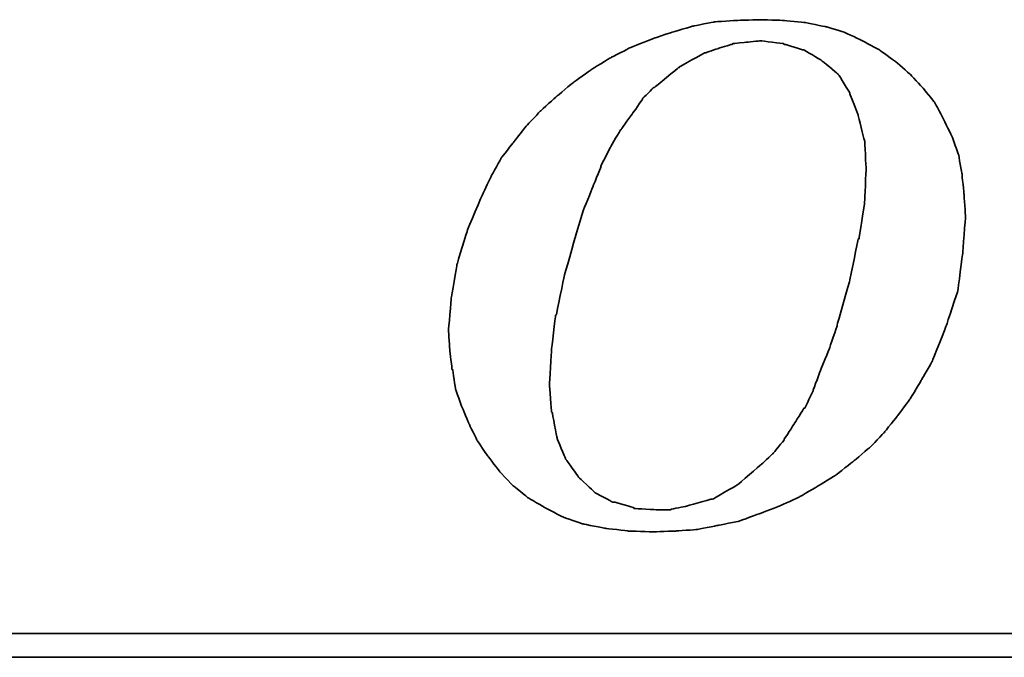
# Model space of a CAD drawing. Header units: millimetres. Extents: x 8 to 529, y 165 to 345.
# Tile 35 of 53: x 386.04 to 400.34, y 216.53 to 225.79. Entities that reach past the tile are written whole.
import ezdxf

# ---------------------------------------------------------------- set-up
doc = ezdxf.new("R2010")
doc.units = ezdxf.units.MM
doc.layers.add('DIM', color=4, linetype='Continuous')
doc.layers.add('layer 1', color=7, linetype='Continuous')

# ---------------------------------------------------------------- blocks, each defined once
blk = doc.blocks.new('TBI MOTION logo(完整正式版)')
at = {"layer": 'layer 1', "color": 22, "lineweight": 35}
for points, knots in [([(-11.34375, -6.98375), (-11.34375, -6.98375), (-10.91375, -7.43875), (-10.91375, -7.43875), (-10.91375, -7.43875), (-10.91375, -7.43875), (-10.38625, -7.87125), (-10.38625, -7.87125), (-10.38625, -7.87125), (-10.38625, -7.87125), (-9.81125, -8.20375), (-9.81125, -8.20375), (-9.81125, -8.20375), (-9.81125, -8.20375), (-9.21125, -8.51875), (-9.21125, -8.51875), (-9.21125, -8.51875), (-9.21125, -8.51875), (-8.51625, -8.75875), (-8.51625, -8.75875), (-8.51625, -8.75875), (-8.51625, -8.75875), (-7.77125, -8.90375), (-7.77125, -8.90375), (-7.77125, -8.90375), (-7.77125, -8.90375), (-6.97875, -8.99875), (-6.97875, -8.99875), (-6.97875, -8.99875), (-6.97875, -8.99875), (-6.14125, -9.02375), (-6.14125, -9.02375), (-6.14125, -9.02375), (-6.14125, -9.02375), (-5.37125, -8.99875), (-5.37125, -8.99875), (-5.37125, -8.99875), (-5.37125, -8.99875), (-4.65375, -8.94875), (-4.65375, -8.94875), (-4.65375, -8.94875), (-4.65375, -8.94875), (-3.93375, -8.80625), (-3.93375, -8.80625), (-3.93375, -8.80625), (-3.93375, -8.80625), (-3.21375, -8.66375), (-3.21375, -8.66375), (-3.21375, -8.66375), (-3.21375, -8.66375), (-2.49375, -8.39875), (-2.49375, -8.39875), (-2.49375, -8.39875), (-2.49375, -8.39875), (-1.79875, -8.13375), (-1.79875, -8.13375), (-1.79875, -8.13375), (-1.79875, -8.13375), (-1.17375, -7.84375), (-1.17375, -7.84375), (-1.17375, -7.84375), (-1.17375, -7.84375), (-0.52375, -7.46375), (-0.52375, -7.46375), (-0.52375, -7.46375), (-0.52375, -7.46375), (0.10124, -7.07875), (0.10124, -7.07875), (0.10124, -7.07875), (0.10124, -7.07875), (0.67625, -6.62375), (0.67625, -6.62375), (0.67625, -6.62375), (0.67625, -6.62375), (1.24874, -6.14375), (1.24874, -6.14375), (1.24874, -6.14375), (1.24874, -6.14375), (1.72874, -5.64125), (1.72874, -5.64125), (1.72874, -5.64125), (1.72874, -5.64125), (2.18624, -5.06375), (2.18624, -5.06375), (2.18624, -5.06375), (2.18624, -5.06375), (2.61625, -4.48874), (2.61625, -4.48874), (2.61625, -4.48874), (2.61625, -4.48874), (3.00125, -3.83874), (3.00125, -3.83874), (3.00125, -3.83874), (3.00125, -3.83874), (3.36124, -3.21374), (3.36124, -3.21374), (3.36124, -3.21374), (3.36124, -3.21374), (3.84374, -1.99125), (3.84374, -1.99125), (3.84374, -1.99125), (3.84374, -1.99125), (4.22625, -0.81875), (4.22625, -0.81875), (4.22625, -0.81875), (4.22625, -0.81875), (4.39125, 0.45624), (4.39125, 0.45624), (4.39125, 0.45624), (4.39125, 0.45624), (4.48874, 1.70124), (4.48874, 1.70124), (4.48874, 1.70124), (4.48874, 1.70124), (4.43874, 2.44625), (4.43874, 2.44625), (4.43874, 2.44625), (4.43874, 2.44625), (4.36874, 3.14125), (4.36874, 3.14125), (4.36874, 3.14125), (4.36874, 3.14125), (4.25125, 3.81125), (4.25125, 3.81125), (4.25125, 3.81125), (4.25125, 3.81125), (4.03124, 4.41125), (4.03124, 4.41125), (4.03124, 4.41125), (4.03124, 4.41125), (3.74374, 5.01125), (3.74374, 5.01125), (3.74374, 5.01125), (3.74374, 5.01125), (3.43124, 5.58875), (3.43124, 5.58875), (3.43124, 5.58875), (3.43124, 5.58875), (3.02625, 6.09125), (3.02625, 6.09125), (3.02625, 6.09125), (3.02625, 6.09125), (2.59374, 6.54875), (2.59374, 6.54875), (2.59374, 6.54875), (2.59374, 6.54875), (2.09124, 6.98125), (2.09124, 6.98125), (2.09124, 6.98125), (2.09124, 6.98125), (1.56124, 7.36625), (1.56124, 7.36625), (1.56124, 7.36625), (1.56124, 7.36625), (0.98624, 7.67625), (0.98624, 7.67625), (0.98624, 7.67625), (0.98624, 7.67625), (0.38624, 7.96375), (0.38624, 7.96375), (0.38624, 7.96375), (0.38624, 7.96375), (-0.25875, 8.15625), (-0.25875, 8.15625), (-0.25875, 8.15625), (-0.25875, 8.15625), (-0.98125, 8.30125), (-0.98125, 8.30125), (-0.98125, 8.30125), (-0.98125, 8.30125), (-1.70124, 8.37125), (-1.70124, 8.37125), (-1.70124, 8.37125), (-1.70124, 8.37125), (-2.49375, 8.39624), (-2.49375, 8.39624), (-2.49375, 8.39624), (-2.49375, 8.39624), (-3.28625, 8.37125), (-3.28625, 8.37125), (-3.28625, 8.37125), (-3.28625, 8.37125), (-4.05125, 8.32125), (-4.05125, 8.32125), (-4.05125, 8.32125), (-4.05125, 8.32125), (-4.77375, 8.18125), (-4.77375, 8.18125), (-4.77375, 8.18125), (-4.77375, 8.18125), (-5.51625, 7.96375), (-5.51625, 7.96375), (-5.51625, 7.96375), (-5.51625, 7.96375), (-6.21125, 7.72625), (-6.21125, 7.72625), (-6.21125, 7.72625), (-6.21125, 7.72625), (-6.92875, 7.43625), (-6.92875, 7.43625), (-6.92875, 7.43625), (-6.92875, 7.43625), (-7.57875, 7.10125), (-7.57875, 7.10125), (-7.57875, 7.10125), (-7.57875, 7.10125), (-8.24875, 6.69125), (-8.24875, 6.69125), (-8.24875, 6.69125), (-8.24875, 6.69125), (-8.84875, 6.26125), (-8.84875, 6.26125), (-8.84875, 6.26125), (-8.84875, 6.26125), (-9.42625, 5.78125), (-9.42625, 5.78125), (-9.42625, 5.78125), (-9.42625, 5.78125), (-9.95375, 5.30125), (-9.95375, 5.30125), (-9.95375, 5.30125), (-9.95375, 5.30125), (-10.43375, 4.79624), (-10.43375, 4.79624), (-10.43375, 4.79624), (-10.43375, 4.79624), (-10.88875, 4.22125), (-10.88875, 4.22125), (-10.88875, 4.22125), (-10.88875, 4.22125), (-11.29875, 3.69375), (-11.29875, 3.69375), (-11.29875, 3.69375), (-11.29875, 3.69375), (-11.63375, 3.09125), (-11.63375, 3.09125), (-11.63375, 3.09125), (-11.63375, 3.09125), (-11.91875, 2.49625), (-11.91875, 2.49625), (-11.91875, 2.49625), (-11.91875, 2.49625), (-12.44875, 1.24625), (-12.44875, 1.24625), (-12.44875, 1.24625), (-12.44875, 1.24625), (-12.80875, 0.06874), (-12.80875, 0.06874), (-12.80875, 0.06874), (-12.80875, 0.06874), (-12.99875, -1.07875), (-12.99875, -1.07875), (-12.99875, -1.07875), (-12.99875, -1.07875), (-13.09375, -2.18375), (-13.09375, -2.18375), (-13.09375, -2.18375), (-13.09375, -2.18375), (-13.04875, -2.85375), (-13.04875, -2.85375), (-13.04875, -2.85375), (-13.04875, -2.85375), (-12.97375, -3.50375), (-12.97375, -3.50375), (-12.97375, -3.50375), (-12.97375, -3.50375), (-12.95375, -3.50375), (-12.95375, -3.50375), (-12.95375, -3.50375), (-12.95375, -3.50375), (-12.85375, -4.17375), (-12.85375, -4.17375), (-12.85375, -4.17375), (-12.85375, -4.17375), (-12.63875, -4.77624), (-12.63875, -4.77624), (-12.63875, -4.77624), (-12.63875, -4.77624), (-12.39875, -5.35125), (-12.39875, -5.35125), (-12.39875, -5.35125), (-12.39875, -5.35125), (-12.11375, -5.92875), (-12.11375, -5.92875), (-12.11375, -5.92875), (-12.11375, -5.92875), (-11.75375, -6.45375), (-11.75375, -6.45375), (-11.75375, -6.45375), (-11.75375, -6.45375), (-11.34375, -6.98375), (-11.34375, -6.98375)], [0, 0, 0, 0, 0.01369863, 0.01369863, 0.01369863, 0.01369864, 0.02739726, 0.02739726, 0.02739726, 0.02739727, 0.04109589, 0.04109589, 0.04109589, 0.0410959, 0.05479452, 0.05479452, 0.05479452, 0.05479453, 0.06849315, 0.06849315, 0.06849315, 0.06849316, 0.08219178, 0.08219178, 0.08219178, 0.08219179, 0.09589041, 0.09589041, 0.09589041, 0.09589042, 0.10958904, 0.10958904, 0.10958904, 0.10958905, 0.12328767, 0.12328767, 0.12328767, 0.12328768, 0.1369863, 0.1369863, 0.1369863, 0.13698631, 0.15068493, 0.15068493, 0.15068493, 0.15068494, 0.16438356, 0.16438356, 0.16438356, 0.16438357, 0.17808219, 0.17808219, 0.17808219, 0.1780822, 0.19178082, 0.19178082, 0.19178082, 0.19178083, 0.20547945, 0.20547945, 0.20547945, 0.20547946, 0.21917808, 0.21917808, 0.21917808, 0.21917809, 0.23287671, 0.23287671, 0.23287671, 0.23287672, 0.24657534, 0.24657534, 0.24657534, 0.24657535, 0.26027397, 0.26027397, 0.26027397, 0.26027398, 0.2739726, 0.2739726, 0.2739726, 0.27397261, 0.28767123, 0.28767123, 0.28767123, 0.28767124, 0.30136986, 0.30136986, 0.30136986, 0.30136987, 0.31506849, 0.31506849, 0.31506849, 0.3150685, 0.32876712, 0.32876712, 0.32876712, 0.32876713, 0.34246575, 0.34246575, 0.34246575, 0.34246576, 0.35616438, 0.35616438, 0.35616438, 0.35616439, 0.36986301, 0.36986301, 0.36986301, 0.36986302, 0.38356164, 0.38356164, 0.38356164, 0.38356165, 0.39726027, 0.39726027, 0.39726027, 0.39726028, 0.4109589, 0.4109589, 0.4109589, 0.41095891, 0.42465753, 0.42465753, 0.42465753, 0.42465754, 0.43835616, 0.43835616, 0.43835616, 0.43835617, 0.45205479, 0.45205479, 0.45205479, 0.4520548, 0.46575342, 0.46575342, 0.46575342, 0.46575343, 0.47945205, 0.47945205, 0.47945205, 0.47945206, 0.49315068, 0.49315068, 0.49315068, 0.49315069, 0.50684932, 0.50684932, 0.50684932, 0.50684933, 0.52054795, 0.52054795, 0.52054795, 0.52054796, 0.53424658, 0.53424658, 0.53424658, 0.53424659, 0.54794521, 0.54794521, 0.54794521, 0.54794522, 0.56164384, 0.56164384, 0.56164384, 0.56164385, 0.57534247, 0.57534247, 0.57534247, 0.57534248, 0.5890411, 0.5890411, 0.5890411, 0.58904111, 0.60273973, 0.60273973, 0.60273973, 0.60273974, 0.61643836, 0.61643836, 0.61643836, 0.61643837, 0.63013699, 0.63013699, 0.63013699, 0.630137, 0.64383562, 0.64383562, 0.64383562, 0.64383563, 0.65753425, 0.65753425, 0.65753425, 0.65753426, 0.67123288, 0.67123288, 0.67123288, 0.67123289, 0.68493151, 0.68493151, 0.68493151, 0.68493152, 0.69863014, 0.69863014, 0.69863014, 0.69863015, 0.71232877, 0.71232877, 0.71232877, 0.71232878, 0.7260274, 0.7260274, 0.7260274, 0.72602741, 0.73972603, 0.73972603, 0.73972603, 0.73972604, 0.75342466, 0.75342466, 0.75342466, 0.75342467, 0.76712329, 0.76712329, 0.76712329, 0.7671233, 0.78082192, 0.78082192, 0.78082192, 0.78082193, 0.79452055, 0.79452055, 0.79452055, 0.79452056, 0.80821918, 0.80821918, 0.80821918, 0.80821919, 0.82191781, 0.82191781, 0.82191781, 0.82191782, 0.83561644, 0.83561644, 0.83561644, 0.83561645, 0.84931507, 0.84931507, 0.84931507, 0.84931508, 0.8630137, 0.8630137, 0.8630137, 0.86301371, 0.87671233, 0.87671233, 0.87671233, 0.87671234, 0.89041096, 0.89041096, 0.89041096, 0.89041097, 0.90410959, 0.90410959, 0.90410959, 0.9041096, 0.91780822, 0.91780822, 0.91780822, 0.91780823, 0.93150685, 0.93150685, 0.93150685, 0.93150686, 0.94520548, 0.94520548, 0.94520548, 0.94520549, 0.95890411, 0.95890411, 0.95890411, 0.95890412, 0.97260274, 0.97260274, 0.97260274, 0.97260275, 0.98630137, 0.98630137, 0.98630137, 0.98630138, 1, 1, 1, 1]), ([(-8.77875, 1.03124), (-8.77875, 1.03124), (-8.51625, 1.89625), (-8.51625, 1.89625), (-8.51625, 1.89625), (-8.51625, 1.89625), (-8.20375, 2.66375), (-8.20375, 2.66375), (-8.20375, 2.66375), (-8.20375, 2.66375), (-7.91625, 3.38125), (-7.91625, 3.38125), (-7.91625, 3.38125), (-7.91625, 3.38125), (-7.91625, 3.40624), (-7.91625, 3.40624), (-7.91625, 3.40624), (-7.91625, 3.40624), (-7.57875, 4.07624), (-7.57875, 4.07624), (-7.57875, 4.07624), (-7.57875, 4.07624), (-7.24375, 4.65125), (-7.24375, 4.65125), (-7.24375, 4.65125), (-7.24375, 4.65125), (-7.21875, 4.65125), (-7.21875, 4.65125), (-7.21875, 4.65125), (-7.21875, 4.65125), (-7.21875, 4.67624), (-7.21875, 4.67624), (-7.21875, 4.67624), (-7.21875, 4.67624), (-6.83625, 5.20375), (-6.83625, 5.20375), (-6.83625, 5.20375), (-6.83625, 5.20375), (-6.49875, 5.68625), (-6.49875, 5.68625), (-6.49875, 5.68625), (-6.49875, 5.68625), (-6.49875, 5.70625), (-6.49875, 5.70625), (-6.49875, 5.70625), (-6.49875, 5.70625), (-6.11625, 6.09125), (-6.11625, 6.09125), (-6.11625, 6.09125), (-6.11625, 6.09125), (-6.09125, 6.09125), (-6.09125, 6.09125), (-6.09125, 6.09125), (-6.09125, 6.09125), (-5.27375, 6.76625), (-5.27375, 6.76625), (-5.27375, 6.76625), (-5.27375, 6.76625), (-5.24875, 6.76625), (-5.24875, 6.76625), (-5.24875, 6.76625), (-5.24875, 6.76625), (-5.24875, 6.78625), (-5.24875, 6.78625), (-5.24875, 6.78625), (-5.24875, 6.78625), (-4.38875, 7.26624), (-4.38875, 7.26624), (-4.38875, 7.26624), (-4.38875, 7.26624), (-4.36125, 7.26624), (-4.36125, 7.26624), (-4.36125, 7.26624), (-4.36125, 7.26624), (-3.93375, 7.41125), (-3.93375, 7.41125), (-3.93375, 7.41125), (-3.93375, 7.41125), (-3.47375, 7.55625), (-3.47375, 7.55625), (-3.47375, 7.55625), (-3.47375, 7.55625), (-3.45375, 7.55625), (-3.45375, 7.55625), (-3.45375, 7.55625), (-3.45375, 7.55625), (-3.42875, 7.58124), (-3.42875, 7.58124), (-3.42875, 7.58124), (-3.42875, 7.58124), (-2.97375, 7.62625), (-2.97375, 7.62625), (-2.97375, 7.62625), (-2.97375, 7.62625), (-2.49375, 7.67625), (-2.49375, 7.67625), (-2.49375, 7.67625), (-2.49375, 7.67625), (-2.46875, 7.67625), (-2.46875, 7.67625), (-2.46875, 7.67625), (-2.46875, 7.67625), (-1.70124, 7.58124), (-1.70124, 7.58124), (-1.70124, 7.58124), (-1.70124, 7.58124), (-1.67875, 7.55625), (-1.67875, 7.55625), (-1.67875, 7.55625), (-1.67875, 7.55625), (-1.65375, 7.55625), (-1.65375, 7.55625), (-1.65375, 7.55625), (-1.65375, 7.55625), (-1.03125, 7.36625), (-1.03125, 7.36625), (-1.03125, 7.36625), (-1.03125, 7.36625), (-1.00625, 7.36625), (-1.00625, 7.36625), (-1.00625, 7.36625), (-1.00625, 7.36625), (-0.43124, 7.02624), (-0.43124, 7.02624), (-0.43124, 7.02624), (-0.43124, 7.02624), (-0.40625, 7.00624), (-0.40625, 7.00624), (-0.40625, 7.00624), (-0.40625, 7.00624), (0.12124, 6.57124), (0.12124, 6.57124), (0.12124, 6.57124), (0.12124, 6.57124), (0.14624, 6.54875), (0.14624, 6.54875), (0.14624, 6.54875), (0.14624, 6.54875), (0.17124, 6.52375), (0.17124, 6.52375), (0.17124, 6.52375), (0.17124, 6.52375), (0.55625, 5.89875), (0.55625, 5.89875), (0.55625, 5.89875), (0.55625, 5.89875), (0.55625, 5.87625), (0.55625, 5.87625), (0.55625, 5.87625), (0.55625, 5.87625), (0.84124, 5.15625), (0.84124, 5.15625), (0.84124, 5.15625), (0.84124, 5.15625), (0.84124, 5.13125), (0.84124, 5.13125), (0.84124, 5.13125), (0.84124, 5.13125), (1.03624, 4.31875), (1.03624, 4.31875), (1.03624, 4.31875), (1.03624, 4.31875), (1.05624, 4.31875), (1.05624, 4.31875), (1.05624, 4.31875), (1.05624, 4.31875), (1.05624, 4.29125), (1.05624, 4.29125), (1.05624, 4.29125), (1.05624, 4.29125), (1.10625, 3.33125), (1.10625, 3.33125), (1.10625, 3.33125), (1.10625, 3.33125), (1.10625, 3.30875), (1.10625, 3.30875), (1.10625, 3.30875), (1.10625, 3.30875), (1.05624, 2.20624), (1.05624, 2.20624), (1.05624, 2.20624), (1.05624, 2.20624), (1.05624, 2.18124), (1.05624, 2.18124), (1.05624, 2.18124), (1.05624, 2.18124), (0.86624, 0.93624), (0.86624, 0.93624), (0.86624, 0.93624), (0.86624, 0.93624), (0.84124, 0.93624), (0.84124, 0.93624), (0.84124, 0.93624), (0.84124, 0.93624), (0.55625, -0.45874), (0.55625, -0.45874), (0.55625, -0.45874), (0.55625, -0.45874), (0.12124, -1.99125), (0.12124, -1.99125), (0.12124, -1.99125), (0.12124, -1.99125), (0.12124, -2.01874), (0.12124, -2.01874), (0.12124, -2.01874), (0.12124, -2.01874), (-0.13874, -2.78375), (-0.13874, -2.78375), (-0.13874, -2.78375), (-0.13874, -2.78375), (-0.43124, -3.50375), (-0.43124, -3.50375), (-0.43124, -3.50375), (-0.43124, -3.50375), (-0.69375, -4.19875), (-0.69375, -4.19875), (-0.69375, -4.19875), (-0.69375, -4.19875), (-0.69375, -4.22375), (-0.69375, -4.22375), (-0.69375, -4.22375), (-0.69375, -4.22375), (-0.98125, -4.82374), (-0.98125, -4.82374), (-0.98125, -4.82374), (-0.98125, -4.82374), (-1.00625, -4.82374), (-1.00625, -4.82374), (-1.00625, -4.82374), (-1.00625, -4.82374), (-1.33875, -5.35125), (-1.33875, -5.35125), (-1.33875, -5.35125), (-1.33875, -5.35125), (-1.67875, -5.87875), (-1.67875, -5.87875), (-1.67875, -5.87875), (-1.67875, -5.87875), (-1.67875, -5.90375), (-1.67875, -5.90375), (-1.67875, -5.90375), (-1.67875, -5.90375), (-2.05875, -6.35875), (-2.05875, -6.35875), (-2.05875, -6.35875), (-2.05875, -6.35875), (-2.08375, -6.38375), (-2.08375, -6.38375), (-2.08375, -6.38375), (-2.08375, -6.38375), (-2.46875, -6.74375), (-2.46875, -6.74375), (-2.46875, -6.74375), (-2.46875, -6.74375), (-3.25875, -7.41625), (-3.25875, -7.41625), (-3.25875, -7.41625), (-3.25875, -7.41625), (-3.28625, -7.43875), (-3.28625, -7.43875), (-3.28625, -7.43875), (-3.28625, -7.43875), (-4.12375, -7.91875), (-4.12375, -7.91875), (-4.12375, -7.91875), (-4.12375, -7.91875), (-4.14875, -7.91875), (-4.14875, -7.91875), (-4.14875, -7.91875), (-4.14875, -7.91875), (-4.17125, -7.91875), (-4.17125, -7.91875), (-4.17125, -7.91875), (-4.17125, -7.91875), (-5.03375, -8.15875), (-5.03375, -8.15875), (-5.03375, -8.15875), (-5.03375, -8.15875), (-5.51625, -8.25625), (-5.51625, -8.25625), (-5.51625, -8.25625), (-5.51625, -8.25625), (-5.54125, -8.27875), (-5.54125, -8.27875), (-5.54125, -8.27875), (-5.54125, -8.27875), (-5.56375, -8.27875), (-5.56375, -8.27875), (-5.56375, -8.27875), (-5.56375, -8.27875), (-5.99625, -8.27875), (-5.99625, -8.27875), (-5.99625, -8.27875), (-5.99625, -8.27875), (-6.76375, -8.23125), (-6.76375, -8.23125), (-6.76375, -8.23125), (-6.76375, -8.23125), (-6.78875, -8.23125), (-6.78875, -8.23125), (-6.78875, -8.23125), (-6.78875, -8.23125), (-6.78875, -8.20375), (-6.78875, -8.20375), (-6.78875, -8.20375), (-6.78875, -8.20375), (-7.45875, -8.01375), (-7.45875, -8.01375), (-7.45875, -8.01375), (-7.45875, -8.01375), (-7.48375, -8.01375), (-7.48375, -8.01375), (-7.48375, -8.01375), (-7.48375, -8.01375), (-7.50875, -8.01375), (-7.50875, -8.01375), (-7.50875, -8.01375), (-7.50875, -8.01375), (-8.13125, -7.67875), (-8.13125, -7.67875), (-8.13125, -7.67875), (-8.13125, -7.67875), (-8.15625, -7.65375), (-8.15625, -7.65375), (-8.15625, -7.65375), (-8.15625, -7.65375), (-8.65875, -7.17375), (-8.65875, -7.17375), (-8.65875, -7.17375), (-8.65875, -7.17375), (-8.68375, -7.14875), (-8.68375, -7.14875), (-8.68375, -7.14875), (-8.68375, -7.14875), (-9.08875, -6.57375), (-9.08875, -6.57375), (-9.08875, -6.57375), (-9.08875, -6.57375), (-9.11375, -6.54875), (-9.11375, -6.54875), (-9.11375, -6.54875), (-9.11375, -6.54875), (-9.11375, -6.52875), (-9.11375, -6.52875), (-9.11375, -6.52875), (-9.11375, -6.52875), (-9.40375, -5.85375), (-9.40375, -5.85375), (-9.40375, -5.85375), (-9.40375, -5.85375), (-9.40375, -5.82875), (-9.40375, -5.82875), (-9.40375, -5.82875), (-9.40375, -5.82875), (-9.56875, -4.96875), (-9.56875, -4.96875), (-9.56875, -4.96875), (-9.56875, -4.96875), (-9.59375, -4.94375), (-9.59375, -4.94375), (-9.59375, -4.94375), (-9.59375, -4.94375), (-9.66375, -4.03375), (-9.66375, -4.03375), (-9.66375, -4.03375), (-9.66375, -4.03375), (-9.66375, -4.00875), (-9.66375, -4.00875), (-9.66375, -4.00875), (-9.66375, -4.00875), (-9.59375, -2.85375), (-9.59375, -2.85375), (-9.59375, -2.85375), (-9.59375, -2.85375), (-9.45125, -1.65875), (-9.45125, -1.65875), (-9.45125, -1.65875), (-9.45125, -1.65875), (-9.42625, -1.63375), (-9.42625, -1.63375), (-9.42625, -1.63375), (-9.42625, -1.63375), (-9.16125, -0.33875), (-9.16125, -0.33875), (-9.16125, -0.33875), (-9.16125, -0.33875), (-8.77875, 1.00624), (-8.77875, 1.00624), (-8.77875, 1.00624), (-8.77875, 1.00624), (-8.77875, 1.03124), (-8.77875, 1.03124)], [0, 0, 0, 0, 0.01020408, 0.01020408, 0.01020408, 0.01020409, 0.02040816, 0.02040816, 0.02040816, 0.02040817, 0.03061224, 0.03061224, 0.03061224, 0.03061225, 0.04081633, 0.04081633, 0.04081633, 0.04081634, 0.05102041, 0.05102041, 0.05102041, 0.05102042, 0.06122449, 0.06122449, 0.06122449, 0.0612245, 0.07142857, 0.07142857, 0.07142857, 0.07142858, 0.08163265, 0.08163265, 0.08163265, 0.08163266, 0.09183673, 0.09183673, 0.09183673, 0.09183674, 0.10204082, 0.10204082, 0.10204082, 0.10204083, 0.1122449, 0.1122449, 0.1122449, 0.11224491, 0.12244898, 0.12244898, 0.12244898, 0.12244899, 0.13265306, 0.13265306, 0.13265306, 0.13265307, 0.14285714, 0.14285714, 0.14285714, 0.14285715, 0.15306122, 0.15306122, 0.15306122, 0.15306123, 0.16326531, 0.16326531, 0.16326531, 0.16326532, 0.17346939, 0.17346939, 0.17346939, 0.1734694, 0.18367347, 0.18367347, 0.18367347, 0.18367348, 0.19387755, 0.19387755, 0.19387755, 0.19387756, 0.20408163, 0.20408163, 0.20408163, 0.20408164, 0.21428571, 0.21428571, 0.21428571, 0.21428572, 0.2244898, 0.2244898, 0.2244898, 0.22448981, 0.23469388, 0.23469388, 0.23469388, 0.23469389, 0.24489796, 0.24489796, 0.24489796, 0.24489797, 0.25510204, 0.25510204, 0.25510204, 0.25510205, 0.26530612, 0.26530612, 0.26530612, 0.26530613, 0.2755102, 0.2755102, 0.2755102, 0.27551021, 0.28571429, 0.28571429, 0.28571429, 0.2857143, 0.29591837, 0.29591837, 0.29591837, 0.29591838, 0.30612245, 0.30612245, 0.30612245, 0.30612246, 0.31632653, 0.31632653, 0.31632653, 0.31632654, 0.32653061, 0.32653061, 0.32653061, 0.32653062, 0.33673469, 0.33673469, 0.33673469, 0.3367347, 0.34693878, 0.34693878, 0.34693878, 0.34693879, 0.35714286, 0.35714286, 0.35714286, 0.35714287, 0.36734694, 0.36734694, 0.36734694, 0.36734695, 0.37755102, 0.37755102, 0.37755102, 0.37755103, 0.3877551, 0.3877551, 0.3877551, 0.38775511, 0.39795918, 0.39795918, 0.39795918, 0.39795919, 0.40816327, 0.40816327, 0.40816327, 0.40816328, 0.41836735, 0.41836735, 0.41836735, 0.41836736, 0.42857143, 0.42857143, 0.42857143, 0.42857144, 0.43877551, 0.43877551, 0.43877551, 0.43877552, 0.44897959, 0.44897959, 0.44897959, 0.4489796, 0.45918367, 0.45918367, 0.45918367, 0.45918368, 0.46938776, 0.46938776, 0.46938776, 0.46938777, 0.47959184, 0.47959184, 0.47959184, 0.47959185, 0.48979592, 0.48979592, 0.48979592, 0.48979593, 0.5, 0.5, 0.5, 0.50000001, 0.51020408, 0.51020408, 0.51020408, 0.51020409, 0.52040816, 0.52040816, 0.52040816, 0.52040817, 0.53061224, 0.53061224, 0.53061224, 0.53061225, 0.54081633, 0.54081633, 0.54081633, 0.54081634, 0.55102041, 0.55102041, 0.55102041, 0.55102042, 0.56122449, 0.56122449, 0.56122449, 0.5612245, 0.57142857, 0.57142857, 0.57142857, 0.57142858, 0.58163265, 0.58163265, 0.58163265, 0.58163266, 0.59183673, 0.59183673, 0.59183673, 0.59183674, 0.60204082, 0.60204082, 0.60204082, 0.60204083, 0.6122449, 0.6122449, 0.6122449, 0.61224491, 0.62244898, 0.62244898, 0.62244898, 0.62244899, 0.63265306, 0.63265306, 0.63265306, 0.63265307, 0.64285714, 0.64285714, 0.64285714, 0.64285715, 0.65306122, 0.65306122, 0.65306122, 0.65306123, 0.66326531, 0.66326531, 0.66326531, 0.66326532, 0.67346939, 0.67346939, 0.67346939, 0.6734694, 0.68367347, 0.68367347, 0.68367347, 0.68367348, 0.69387755, 0.69387755, 0.69387755, 0.69387756, 0.70408163, 0.70408163, 0.70408163, 0.70408164, 0.71428571, 0.71428571, 0.71428571, 0.71428572, 0.7244898, 0.7244898, 0.7244898, 0.72448981, 0.73469388, 0.73469388, 0.73469388, 0.73469389, 0.74489796, 0.74489796, 0.74489796, 0.74489797, 0.75510204, 0.75510204, 0.75510204, 0.75510205, 0.76530612, 0.76530612, 0.76530612, 0.76530613, 0.7755102, 0.7755102, 0.7755102, 0.77551021, 0.78571429, 0.78571429, 0.78571429, 0.7857143, 0.79591837, 0.79591837, 0.79591837, 0.79591838, 0.80612245, 0.80612245, 0.80612245, 0.80612246, 0.81632653, 0.81632653, 0.81632653, 0.81632654, 0.82653061, 0.82653061, 0.82653061, 0.82653062, 0.83673469, 0.83673469, 0.83673469, 0.8367347, 0.84693878, 0.84693878, 0.84693878, 0.84693879, 0.85714286, 0.85714286, 0.85714286, 0.85714287, 0.86734694, 0.86734694, 0.86734694, 0.86734695, 0.87755102, 0.87755102, 0.87755102, 0.87755103, 0.8877551, 0.8877551, 0.8877551, 0.88775511, 0.89795918, 0.89795918, 0.89795918, 0.89795919, 0.90816327, 0.90816327, 0.90816327, 0.90816328, 0.91836735, 0.91836735, 0.91836735, 0.91836736, 0.92857143, 0.92857143, 0.92857143, 0.92857144, 0.93877551, 0.93877551, 0.93877551, 0.93877552, 0.94897959, 0.94897959, 0.94897959, 0.9489796, 0.95918367, 0.95918367, 0.95918367, 0.95918368, 0.96938776, 0.96938776, 0.96938776, 0.96938777, 0.97959184, 0.97959184, 0.97959184, 0.97959185, 0.98979592, 0.98979592, 0.98979592, 0.98979593, 1, 1, 1, 1]), ([(75.90875, -9.47875), (75.90875, -9.47875), (75.90875, -12.28625), (75.90875, -12.28625), (75.90875, -12.28625), (75.90875, -12.28625), (75.90875, -12.47875), (75.90875, -12.47875), (75.90875, -12.47875), (75.90875, -12.47875), (75.71625, -12.47875), (75.71625, -12.47875), (75.71625, -12.47875), (75.71625, -12.47875), (-88.32875, -12.47875), (-88.32875, -12.47875), (-88.32875, -12.47875), (-88.32875, -12.47875), (-88.32875, -13.29375), (-88.32875, -13.29375), (-88.32875, -13.29375), (-88.32875, -13.29375), (82.89125, -13.29375), (82.89125, -13.29375), (82.89125, -13.29375), (82.89125, -13.29375), (75.90875, -9.47875), (75.90875, -9.47875)], [0, 0, 0, 0, 0.14285714, 0.14285714, 0.14285714, 0.14285715, 0.28571429, 0.28571429, 0.28571429, 0.2857143, 0.42857143, 0.42857143, 0.42857143, 0.42857144, 0.57142857, 0.57142857, 0.57142857, 0.57142858, 0.71428571, 0.71428571, 0.71428571, 0.71428572, 0.85714286, 0.85714286, 0.85714286, 0.85714287, 1, 1, 1, 1])]:
    blk.add_open_spline(points, degree=3, knots=knots, dxfattribs=at)

msp = doc.modelspace()

# ---------------------------------------------------------------- block references
at = {"layer": 'DIM', "color": 7, "xscale": 0.4268962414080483, "yscale": 0.4268962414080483, "zscale": 0.4268962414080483}
msp.add_blockref('TBI MOTION logo(完整正式版)', (397.86, 222.202), dxfattribs=at)

doc.saveas('drawing.dxf')
